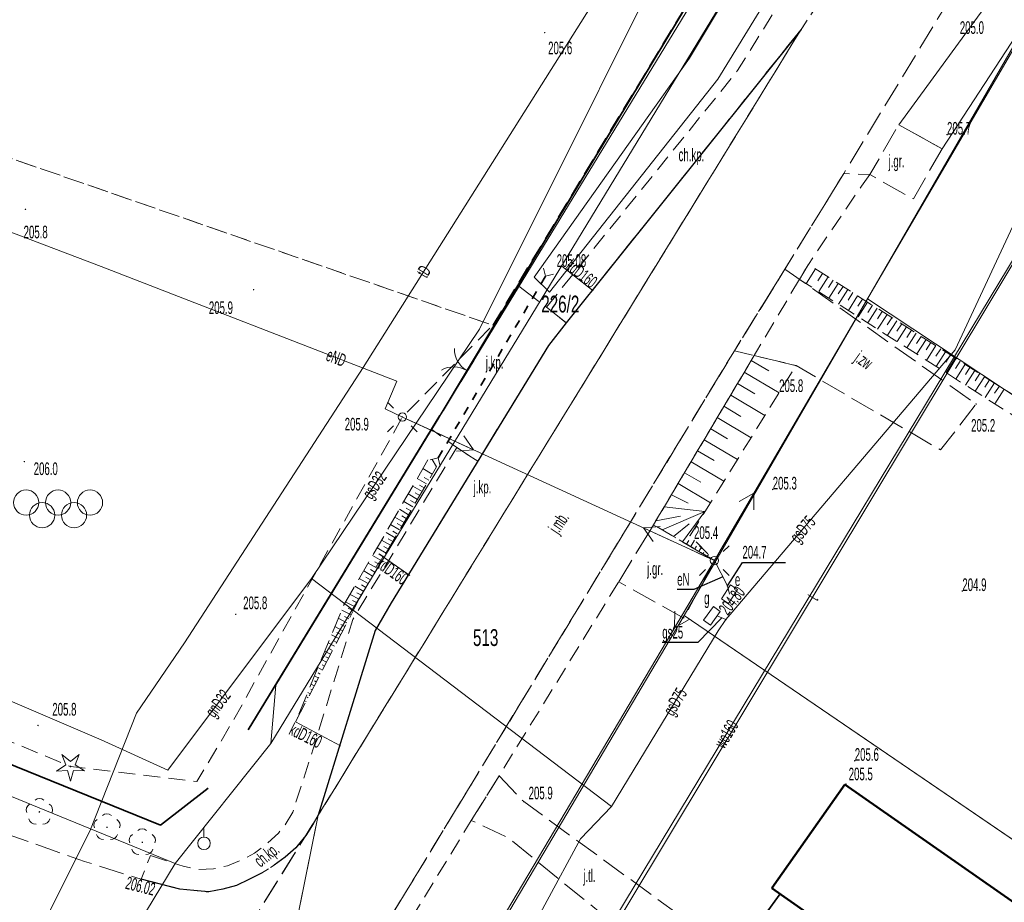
# Model space of a CAD drawing. Header units: metres. Extents: x 7575234 to 29552328, y 2827892 to 11288514.
# Tile 20 of 50: x 7578795 to 7578854, y 5633557 to 5633610. Entities that reach past the tile are written whole.
import ezdxf
from ezdxf.enums import TextEntityAlignment as Align

# ---------------------------------------------------------------- set-up
doc = ezdxf.new("R2010")
doc.units = ezdxf.units.M
for name, pattern in [('1.0_0.5', [1.5, 1, -0.5]), ('1.5_0.5', [2, 1.5, -0.5]), ('219-500', [0]), ('egkk-500', [0]), ('egug-500', [0]), ('ib05_500', [1, 0.5, -0.5]), ('ktok02-500', [0]), ('mz1.0_0.5', [1.5, 1, -0.5]), ('mz1.25_0.5', [1.75, 1.25, -0.5]), ('pe04-500', [0])]:
    doc.linetypes.add(name, pattern=pattern)
for name, color, linetype in [('000 Inne (niezydentyfikowane)', 7, 'Continuous'), ('131-Punkt osnowy pomiarowej', 7, 'Continuous'), ('211-numer działki ewidencyjnej', 7, 'Continuous'), ('217-kontur klasyfikacyjny', 7, 'Continuous'), ('218-kontur użytku gruntowego', 7, 'Continuous'), ('219-działka ewidencyjna', 7, 'Continuous'), ('312-budynek ewidencyjny', 7, 'Continuous'), ('brama (linia)', 7, 'Continuous'), ('brama (linia) - symbol', 7, 'Continuous'), ('chodnik', 7, 'Continuous'), ('chodnik (powierzchnia)', 7, 'Continuous'), ('chodnik (powierzchnia)-Atr17', 7, 'Continuous'), ('drzewo iglaste (punkt)', 7, 'Continuous'), ('drzewo liściaste (punkt)', 7, 'Continuous'), ('jezdnia', 7, 'Continuous'), ('jezdnia (powierzchnia)', 7, 'Continuous'), ('jezdnia (powierzchnia)-Atr17', 7, 'Continuous'), ('jezdnia-Atr17', 7, 'Continuous'), ('krawężnik (linia)', 7, 'Continuous'), ('latarnia na słupie lub maszcie (punkt)', 7, 'Continuous'), ('ogrodzenie trwałe (linia)', 7, 'Continuous'), ('pikieta naturalna', 7, 'Continuous'), ('pikieta naturalna-Atr2', 7, 'Continuous'), ('plac sportowy (powierzchnia)', 7, 'Continuous'), ('plac sportowy (powierzchnia) - symbol', 7, 'Continuous'), ('przepust (linia)', 7, 'Continuous'), ('przepust (linia) - symbol', 7, 'Continuous'), ('przewód elektroenergetyczny (linia)', 7, 'Continuous'), ('przewód elektroenergetyczny (linia)-Atr1', 7, 'Continuous'), ('przewód elektroenergetyczny niskiego napięcia (linia)', 7, 'Continuous'), ('przewód elektroenergetyczny niskiego napięcia (linia) - symbol', 7, 'Continuous'), ('przewód elektroenergetyczny podziemny', 7, 'Continuous'), ('przewód elektroenergetyczny podziemny-Atr1', 7, 'Continuous'), ('przewód gazowy', 7, 'Continuous'), ('przewód gazowy (linia)', 7, 'Continuous'), ('przewód gazowy (linia)-Atr1', 7, 'Continuous'), ('przewód gazowy-Atr1', 7, 'Continuous'), ('przewód kanalizacyjny (linia)', 7, 'Continuous'), ('przewód kanalizacyjny (linia)-Atr1', 7, 'Continuous'), ('przewód telekomunikacyjny (linia) - podziemny', 7, 'Continuous'), ('przewód telekomunikacyjny (linia) - podziemny-Atr1', 7, 'Continuous'), ('przewód wodociągowy (linia)', 7, 'Continuous'), ('przewód wodociągowy (linia)-Atr1', 7, 'Continuous'), ('punkt wysokościowy naturalny', 7, 'Continuous'), ('punkt wysokościowy naturalny-Atr2', 7, 'Continuous'), ('punkt wysokościowy sztuczny', 7, 'Continuous'), ('punkt wysokościowy sztuczny-Atr2', 7, 'Continuous'), ('rzędna', 7, 'Continuous'), ('rzędna-Atr2', 7, 'Continuous'), ('rów przydrożny (powierzchnia)', 7, 'Continuous'), ('skarpa nieumocniona', 7, 'Continuous'), ('skarpa nieumocniona (powierzchnia)', 7, 'Continuous'), ('szafa elektroenergetyczna lub kontener', 7, 'Continuous'), ('szafa elektroenergetyczna lub kontener-Atr17', 7, 'Continuous'), ('szafa gazowa lub kontener', 7, 'Continuous'), ('szafa gazowa lub kontener-Atr17', 7, 'Continuous'), ('słup (punkt)', 7, 'Continuous')]:
    doc.layers.add(name, color=color, linetype=linetype)
doc.styles.get("Standard").update_dxf_attribs({"font": 'ARIALN.TTF'})
doc.linetypes.add('902-500', pattern='A,3.75,0,[1,ksztalty.shx,S=0.5,R=0,X=0,Y=0],3.75', length=7.5)

# ---------------------------------------------------------------- blocks, each defined once
blk = doc.blocks.new('131')
at = {"color": 0, "linetype": 'Continuous', "lineweight": 13}
blk.add_line((0, 0.375), (0, 0.875), dxfattribs=at)
blk.add_circle((0, 0), 0.375, dxfattribs=at)
blk = doc.blocks.new('OP021')
at = {"linetype": 'Continuous', "lineweight": 13}
h = blk.add_hatch(color=0, dxfattribs=at)
edge = h.paths.add_edge_path()
edge.add_arc((0, 0), 0.05, 0, 360)
at = {"color": 0, "linetype": 'Continuous', "lineweight": 13}
for centre, start, end in [((0, 0.4), 49.272, 130.728), ((-0.38, 0.124), 121.308, 202.548), ((0.38, 0.124), 337.452, 58.692), ((-0.235, -0.324), 193.221, 274.871), ((0.235, -0.324), 265.129, 346.779)]:
    blk.add_arc(centre, 0.4, start, end, dxfattribs=at)
blk = doc.blocks.new('OP011')
at = {"linetype": 'Continuous', "lineweight": 13}
h = blk.add_hatch(color=0, dxfattribs=at)
edge = h.paths.add_edge_path()
edge.add_arc((0, 0), 0.05, 0, 360)
at = {"color": 0, "linetype": 'Continuous', "lineweight": 13}
for p, q in [((-0.283, 0.093), (-0.512, 0.706)), ((-0.512, 0.706), (0, 0.299)), ((0, 0.299), (0.512, 0.706)), ((0.512, 0.706), (0.283, 0.093)), ((-0.828, -0.268), (-0.283, 0.093)), ((0.283, 0.093), (0.828, -0.268)), ((-0.175, -0.24), (-0.828, -0.268)), ((0, -0.87), (-0.175, -0.24)), ((0.175, -0.24), (0, -0.87)), ((0.828, -0.268), (0.175, -0.24))]:
    blk.add_line(p, q, dxfattribs=at)
blk = doc.blocks.new('SM011')
at = {"color": 0, "linetype": 'Continuous', "lineweight": 13}
for p, q in [((-0.53, 0.531), (-0.883, 0.884)), ((0.531, 0.531), (0.884, 0.884)), ((-0.53, -0.53), (-0.883, -0.883)), ((0.531, -0.53), (0.884, -0.883))]:
    blk.add_line(p, q, dxfattribs=at)
blk = doc.blocks.new('SM04')
at = {"color": 0, "linetype": 'Continuous', "lineweight": 13}
blk.add_circle((0, 0), 0.25, dxfattribs=at)
blk = doc.blocks.new('PW01')
at = {"linetype": 'Continuous', "lineweight": 13}
h = blk.add_hatch(color=0, dxfattribs=at)
edge = h.paths.add_edge_path()
edge.add_arc((0, 0), 0.045, 0, 360)
blk = doc.blocks.new('PW02')
at = {"linetype": 'Continuous', "lineweight": 13}
h = blk.add_hatch(color=0, dxfattribs=at)
edge = h.paths.add_edge_path()
edge.add_arc((0, 0), 0.045, 0, 360)
blk = doc.blocks.new('US20')
at = {"color": 0, "linetype": 'Continuous', "lineweight": 13}
for p, q in [((-0.5, -0.25), (-0.5, 0.25)), ((-0.5, 0.25), (0.5, 0.25)), ((0.5, -0.25), (0.5, 0.25)), ((-0.5, -0.25), (0.5, -0.25))]:
    blk.add_line(p, q, dxfattribs=at)
blk = doc.blocks.new('US18')
at = {"color": 0, "linetype": 'Continuous', "lineweight": 13}
for p, q in [((-0.5, -0.25), (-0.5, 0.25)), ((-0.5, 0.25), (0.5, 0.25)), ((0.5, -0.25), (0.5, 0.25)), ((-0.5, -0.25), (0.5, -0.25))]:
    blk.add_line(p, q, dxfattribs=at)
blk = doc.blocks.new('PE04')
at = {"color": 0, "linetype": 'Continuous', "lineweight": 13}
for p, q in [((0.65, 0), (0, 0)), ((0.65, 0), (1.65, 0)), ((1.65, 0), (2.65, 0)), ((2.65, 0), (3.65, 0)), ((3.65, 0), (4.65, 0)), ((4.65, 0), (3.784, 0.5)), ((4.65, 0), (3.784, -0.5)), ((4.65, 0), (5, 0))]:
    blk.add_line(p, q, dxfattribs=at)
blk = doc.blocks.new('OK02')
at = {"color": 0, "linetype": 'Continuous', "lineweight": 0}
for centre, start, end in [((-1.5, 0), 0, 60), ((1.5, 0), 120, 180)]:
    blk.add_arc(centre, 1.5, start, end, dxfattribs=at)
blk = doc.blocks.new('IB05')
at = {"color": 0, "linetype": 'Continuous', "lineweight": 13}
for q in [(0.354, 0.354), (0.354, -0.354)]:
    blk.add_line((0, 0), q, dxfattribs=at)
blk = doc.blocks.new('BS05')
at = {"color": 0, "linetype": 'Continuous', "lineweight": 13}
for centre in [(-1.9, 0.75), (0, 0.75), (1.9, 0.75), (-0.95, 0), (0.95, 0)]:
    blk.add_circle(centre, 0.75, dxfattribs=at)

msp = doc.modelspace()

# ---------------------------------------------------------------- linework, layer by layer
at = {"layer": '000 Inne (niezydentyfikowane)', "color": 7, "linetype": 'mz1.25_0.5', "lineweight": 18, "flags": 128}
for points in [[(7578819.7, 5633582.5), (7578819.14, 5633582.83)], [(7578819.36, 5633581.92), (7578818.8, 5633582.24)], [(7578819.49, 5633582.14), (7578819.21, 5633582.31)], [(7578819.09, 5633581.46), (7578818.54, 5633581.78)], [(7578819.22, 5633581.69), (7578818.94, 5633581.85)], [(7578818.82, 5633581), (7578818.27, 5633581.33)], [(7578818.96, 5633581.23), (7578818.68, 5633581.39)], [(7578818.29, 5633580.09), (7578817.74, 5633580.41)], [(7578818.55, 5633580.55), (7578818.01, 5633580.87)], [(7578818.42, 5633580.32), (7578818.15, 5633580.48)], [(7578818.69, 5633580.77), (7578818.41, 5633580.94)], [(7578818.02, 5633579.63), (7578817.48, 5633579.95)], [(7578818.15, 5633579.86), (7578817.88, 5633580.02)], [(7578817.75, 5633579.18), (7578817.21, 5633579.5)], [(7578817.89, 5633579.41), (7578817.62, 5633579.57)], [(7578817.49, 5633578.72), (7578816.95, 5633579.04)], [(7578817.35, 5633578.49), (7578817.08, 5633578.65)], [(7578817.62, 5633578.95), (7578817.35, 5633579.11)], [(7578816.95, 5633577.81), (7578816.42, 5633578.12)], [(7578817.22, 5633578.27), (7578816.68, 5633578.58)], [(7578817.09, 5633578.04), (7578816.82, 5633578.2)], [(7578816.69, 5633577.35), (7578816.15, 5633577.67)], [(7578816.82, 5633577.58), (7578816.55, 5633577.74)], [(7578816.42, 5633576.9), (7578815.89, 5633577.21)], [(7578816.55, 5633577.13), (7578816.29, 5633577.28)], [(7578815.88, 5633575.99), (7578815.36, 5633576.29)], [(7578816.15, 5633576.44), (7578815.62, 5633576.75)], [(7578816.02, 5633576.21), (7578815.75, 5633576.37)], [(7578816.28, 5633576.67), (7578816.02, 5633576.83)], [(7578815.62, 5633575.53), (7578815.09, 5633575.84)], [(7578815.75, 5633575.76), (7578815.49, 5633575.91)], [(7578815.35, 5633575.07), (7578814.81, 5633575.35)], [(7578815.48, 5633575.3), (7578815.22, 5633575.45)], [(7578815.11, 5633574.6), (7578814.55, 5633574.89)], [(7578814.99, 5633574.37), (7578814.7, 5633574.52)], [(7578815.23, 5633574.84), (7578814.95, 5633574.98)], [(7578814.62, 5633573.66), (7578814.11, 5633573.93)], [(7578814.87, 5633574.13), (7578814.31, 5633574.42)], [(7578814.74, 5633573.9), (7578814.48, 5633574.04)], [(7578814.38, 5633573.19), (7578813.91, 5633573.44)], [(7578814.5, 5633573.43), (7578814.26, 5633573.56)], [(7578814.14, 5633572.73), (7578813.71, 5633572.95)], [(7578814.26, 5633572.96), (7578814.03, 5633573.08)], [(7578813.89, 5633572.26), (7578813.5, 5633572.46)], [(7578814.02, 5633572.49), (7578813.81, 5633572.6)], [(7578813.65, 5633571.79), (7578813.3, 5633571.97)], [(7578813.53, 5633571.55), (7578813.37, 5633571.64)], [(7578813.77, 5633572.02), (7578813.59, 5633572.12)], [(7578813.41, 5633571.32), (7578813.1, 5633571.48)], [(7578813.29, 5633571.08), (7578813.14, 5633571.16)], [(7578812.92, 5633570.38), (7578812.7, 5633570.5)], [(7578813.17, 5633570.85), (7578812.9, 5633570.99)], [(7578813.04, 5633570.61), (7578812.92, 5633570.68)], [(7578812.68, 5633569.91), (7578812.49, 5633570.01)], [(7578812.8, 5633570.14), (7578812.7, 5633570.2)], [(7578812.32, 5633569.2), (7578812.25, 5633569.24)], [(7578812.44, 5633569.44), (7578812.29, 5633569.51)], [(7578812.56, 5633569.67), (7578812.48, 5633569.72)], [(7578812.07, 5633568.73), (7578812.03, 5633568.76)], [(7578812.2, 5633568.97), (7578812.09, 5633569.02)], [(7578811.83, 5633568.27), (7578811.81, 5633568.28)], [(7578811.95, 5633568.5), (7578811.89, 5633568.53)], [(7578811.71, 5633568.03), (7578811.69, 5633568.04)]]:
    msp.add_lwpolyline(points, dxfattribs=at)
at = {"layer": '217-kontur klasyfikacyjny', "color": 92, "linetype": 'egkk-500', "lineweight": 18, "flags": 128}
for points in [[(7578857.46, 5633613.52), (7578845.59, 5633592.93)], [(7578845.59, 5633592.93), (7578834.68, 5633574.09)], [(7578834.68, 5633574.09), (7578813.42, 5633538.17)], [(7578834.68, 5633574.09), (7578885.38, 5633539.51)]]:
    msp.add_lwpolyline(points, dxfattribs=at)
at = {"layer": '218-kontur użytku gruntowego', "color": 3, "linetype": 'egug-500', "lineweight": 18, "flags": 128}
for points in [[(7578810.39, 5633569.94), (7578840.74, 5633619.75)], [(7578857.46, 5633613.52), (7578845.59, 5633592.93)], [(7578845.59, 5633592.93), (7578834.68, 5633574.09)], [(7578731, 5633589.38), (7578804.4, 5633559.35)], [(7578834.68, 5633574.09), (7578813.42, 5633538.17)], [(7578885.38, 5633539.51), (7578834.68, 5633574.09)], [(7578810.1, 5633566.48), (7578810.39, 5633569.94)], [(7578804.4, 5633559.35), (7578810.1, 5633566.48)], [(7578804.4, 5633559.35), (7578798.83, 5633550.13)]]:
    msp.add_lwpolyline(points, dxfattribs=at)
at = {"layer": '219-działka ewidencyjna', "color": 3, "linetype": '219-500', "lineweight": 18, "flags": 128}
for points in [[(7578810.39, 5633569.94), (7578840.74, 5633619.75)], [(7578810.1, 5633566.48), (7578842.25, 5633619.32)], [(7578857.46, 5633613.52), (7578845.59, 5633592.93)], [(7578834.68, 5633574.09), (7578845.59, 5633592.93)], [(7578845.59, 5633592.93), (7578887.62, 5633565.12)], [(7578731, 5633589.38), (7578804.4, 5633559.35)], [(7578813.42, 5633538.17), (7578834.68, 5633574.09)], [(7578834.68, 5633574.09), (7578906.55, 5633525.07)], [(7578810.1, 5633566.48), (7578810.39, 5633569.94)], [(7578810.1, 5633566.48), (7578804.4, 5633559.35)], [(7578798.83, 5633550.13), (7578804.4, 5633559.35)]]:
    msp.add_lwpolyline(points, dxfattribs=at)
at = {"layer": '312-budynek ewidencyjny', "color": 7, "linetype": 'Continuous', "lineweight": 50, "flags": 128}
for points in [[(7578839.9, 5633557.88), (7578844.23, 5633564.04)], [(7578844.23, 5633564.04), (7578863.22, 5633550.79)], [(7578858.91, 5633544.52), (7578839.9, 5633557.88)]]:
    msp.add_lwpolyline(points, dxfattribs=at)
at = {"layer": 'brama (linia)', "color": 7, "linetype": 'ktok02-500', "lineweight": 18, "flags": 128}
msp.add_lwpolyline([(7578820.14, 5633586), (7578823.35, 5633591.33)], dxfattribs=at)
at = {"layer": 'chodnik', "color": 7, "linetype": '1.0_0.5', "lineweight": 18, "flags": 128}
msp.add_lwpolyline([(7578845.73, 5633600.32), (7578845.23, 5633599.64), (7578842.07, 5633594.98), (7578832.86, 5633579.49), (7578830.79, 5633576.1), (7578823.67, 5633564.55), (7578822.02, 5633561.9), (7578815.79, 5633551.71), (7578814.8, 5633552.17), (7578822.68, 5633565.14), (7578837.67, 5633589.84), (7578840.68, 5633594.7), (7578844.17, 5633600.38)], close=True, dxfattribs=at)
at = {"layer": 'chodnik (powierzchnia)', "color": 7, "linetype": 'mz1.0_0.5', "lineweight": 18, "flags": 128}
for points in [[(7578826.49, 5633592.43), (7578837.86, 5633606.51), (7578840.21, 5633610.29), (7578861.37, 5633645.16), (7578867.65, 5633650.53), (7578851.65, 5633623.82), (7578841.64, 5633608.96), (7578827.67, 5633591.5)], [(7578802.93, 5633559.81), (7578804.88, 5633559.18), (7578805.82, 5633558.99), (7578806.68, 5633559.02), (7578807.52, 5633559.21), (7578808.27, 5633559.51), (7578809.12, 5633559.96), (7578809.91, 5633560.55), (7578810.55, 5633561.15), (7578810.94, 5633561.62), (7578811.4, 5633562.4), (7578812.46, 5633565.66), (7578814.98, 5633573.86), (7578821.15, 5633584.08), (7578822.41, 5633583.27), (7578817.26, 5633574.85), (7578816.31, 5633573.21), (7578812.92, 5633562.21), (7578812.62, 5633561.7), (7578812.17, 5633561), (7578811.58, 5633560.28), (7578810.95, 5633559.71), (7578810.29, 5633559.24), (7578809.55, 5633558.77), (7578808.79, 5633558.39), (7578808.05, 5633558.04), (7578807.24, 5633557.81), (7578806.4, 5633557.65), (7578804.68, 5633557.82), (7578802.38, 5633558.4)]]:
    msp.add_lwpolyline(points, close=True, dxfattribs=at)
at = {"layer": 'jezdnia', "color": 7, "linetype": '1.5_0.5', "lineweight": 18, "flags": 128}
for points in [[(7578937.6, 5633755.12), (7578944.32, 5633762.19), (7578948.85, 5633766.72), (7578952.72, 5633770.52), (7578958.59, 5633776.18), (7578973.17, 5633789.68), (7578983.51, 5633799.15), (7578988.31, 5633803.52), (7579013.9, 5633826.87), (7579020.08, 5633832.48), (7579032.64, 5633843.84), (7579039.63, 5633850.21), (7579097.53, 5633902.86), (7579104.22, 5633908.93), (7579146.4, 5633947.45), (7579150.94, 5633951.56), (7579205.87, 5634001.6), (7579206.84, 5634002.28), (7579207.59, 5634003.21), (7579208.06, 5634004.31), (7579208.2, 5634005.49), (7579208.01, 5634006.66), (7579207.51, 5634007.74), (7579206.73, 5634008.64), (7579205.73, 5634009.29), (7579208.34, 5634012.91), (7579210.73, 5634012.35), (7579213.08, 5634011.64), (7579214.29, 5634011.26), (7579215.38, 5634011.21), (7579216.53, 5634011.44), (7579217.59, 5634011.95), (7579218.49, 5634012.72), (7579249.54, 5634041.27), (7579253.73, 5634035.97), (7579244.96, 5634028.73), (7579208.92, 5633995.3), (7579154.53, 5633945.63), (7579133.05, 5633926.26), (7579129.27, 5633922.88), (7579118.54, 5633912.9), (7579087.03, 5633884.16), (7579044.9, 5633845.9), (7579031.36, 5633833.96), (7578997.39, 5633802.15), (7578973.06, 5633780.6), (7578967.77, 5633775.8), (7578960.38, 5633768.75), (7578945.08, 5633753.32), (7578942.04, 5633750), (7578934.75, 5633742), (7578924.74, 5633729.41), (7578916.94, 5633718.79), (7578912.16, 5633711.89), (7578886.17, 5633669.67), (7578870.23, 5633643.4), (7578856.76, 5633621.11), (7578844.17, 5633600.38), (7578840.68, 5633594.7), (7578837.67, 5633589.84), (7578822.68, 5633565.14), (7578808.93, 5633542.5), (7578812.92, 5633562.21), (7578841.64, 5633608.96), (7578851.65, 5633623.82), (7578867.65, 5633650.53), (7578884.65, 5633678.34), (7578895.32, 5633696.51), (7578906.22, 5633714.77), (7578911.13, 5633721.95), (7578914.48, 5633726.74), (7578921.35, 5633736.11), (7578929.54, 5633746.22)], [(7578840.68, 5633594.7), (7578852.05, 5633586.67), (7578849.93, 5633583.94), (7578841.34, 5633588.96), (7578837.67, 5633589.84)]]:
    msp.add_lwpolyline(points, close=True, dxfattribs=at)
at = {"layer": 'jezdnia (powierzchnia)', "color": 7, "linetype": '1.5_0.5', "lineweight": 18, "flags": 128}
for points in [[(7578812.92, 5633562.21), (7578816.31, 5633573.21), (7578817.26, 5633574.85), (7578826.62, 5633590.16), (7578827.67, 5633591.5), (7578841.64, 5633608.96)], [(7578850.02, 5633601.86), (7578848.32, 5633598.87), (7578845.73, 5633600.32), (7578847.45, 5633603.29)], [(7578824.85, 5633593.69), (7578826.49, 5633592.43), (7578827.67, 5633591.5), (7578826.62, 5633590.16), (7578822.41, 5633583.27), (7578821.15, 5633584.08), (7578819.68, 5633585.15)], [(7578830.79, 5633576.1), (7578832.86, 5633579.49), (7578836.48, 5633577.36), (7578834.66, 5633573.94)], [(7578806.4, 5633557.65), (7578807.24, 5633557.81), (7578808.05, 5633558.04), (7578808.79, 5633558.39), (7578809.55, 5633558.77), (7578810.29, 5633559.24), (7578810.95, 5633559.71), (7578811.58, 5633560.28), (7578812.17, 5633561), (7578803.26, 5633546.64), (7578803.55, 5633548.14), (7578803.41, 5633549.66), (7578802.59, 5633551.49), (7578801.6, 5633552.63), (7578800.7, 5633553.09), (7578799.31, 5633553.66), (7578796.88, 5633554.85), (7578764.71, 5633568.66), (7578773.09, 5633570.1), (7578792.84, 5633561.65), (7578799.02, 5633559.46), (7578802.38, 5633558.4), (7578804.68, 5633557.82)], [(7578823.67, 5633564.55), (7578825.14, 5633563.02), (7578837.72, 5633553.85), (7578835.91, 5633551.37), (7578824.21, 5633560.87), (7578822.02, 5633561.9)], [(7578752.24, 5632301.48), (7578750.46, 5632317.6), (7578749.91, 5632323.01), (7578749.28, 5632329.47), (7578745.85, 5632362.01), (7578745.24, 5632368.47), (7578744.88, 5632372.15), (7578744.45, 5632375.82), (7578743.81, 5632382.11), (7578742.1, 5632398.96), (7578741.2, 5632407.82), (7578740.52, 5632414.09), (7578739.31, 5632425.71), (7578738.44, 5632434.25), (7578737.73, 5632441.87), (7578736.54, 5632452.65), (7578735.83, 5632459.48), (7578735.03, 5632466.95), (7578734.32, 5632473.29), (7578733.25, 5632483.97), (7578732.29, 5632492.38), (7578731.65, 5632498.93), (7578730.34, 5632510.98), (7578729.62, 5632517.39), (7578728.37, 5632528.07), (7578728.05, 5632530.63), (7578727, 5632539.14), (7578725.57, 5632549.42), (7578724.41, 5632556.34), (7578723.41, 5632563.09), (7578722.39, 5632569.44), (7578721.36, 5632575.88), (7578719.93, 5632583.71), (7578718.29, 5632591.68), (7578717.68, 5632594.55), (7578715.45, 5632604.47), (7578713.57, 5632612.31), (7578706.95, 5632640.11), (7578705.45, 5632646.16), (7578701.8, 5632661.51), (7578697.09, 5632681.97), (7578695.87, 5632688.18), (7578694.86, 5632694.44), (7578694.32, 5632698.48), (7578693.62, 5632704.87), (7578693.23, 5632710.81), (7578693.13, 5632714.18), (7578692.96, 5632718.77), (7578692.89, 5632725.44), (7578692.88, 5632727.41), (7578692.98, 5632730.31), (7578693.45, 5632739.06), (7578693.94, 5632745.2), (7578695.1, 5632760.28), (7578695.52, 5632766.31), (7578700.14, 5632822.45), (7578700.6, 5632828.6), (7578701.12, 5632834.33), (7578701.65, 5632839.41), (7578702.72, 5632852.41), (7578703.16, 5632858.73), (7578704.55, 5632876.34), (7578705.2, 5632886.44), (7578706.27, 5632904.89), (7578707.06, 5632919.76), (7578707.25, 5632925.91), (7578707.22, 5632929.75), (7578707.21, 5632939.11), (7578707.09, 5632944.62), (7578706.55, 5632952.27), (7578705.38, 5632966.81), (7578704.77, 5632972.35), (7578704.01, 5632979.02), (7578702.43, 5632991.16), (7578700.58, 5633002.31), (7578699.14, 5633011.57), (7578693.4, 5633047.95), (7578692.63, 5633052.91), (7578686.62, 5633090.49), (7578685.82, 5633095.41), (7578682.09, 5633119.17), (7578681.3, 5633124.25), (7578680.21, 5633132.31), (7578679.51, 5633139.28), (7578678.51, 5633149.98), (7578678.21, 5633155.04), (7578678.03, 5633161.57), (7578678.1, 5633168.21), (7578678.22, 5633173.95), (7578678.4, 5633179.53), (7578678.75, 5633184.16), (7578679.18, 5633189.35), (7578679.71, 5633195.39), (7578680.95, 5633204.67), (7578681.92, 5633211.14), (7578683.25, 5633220.05), (7578686.29, 5633240.93), (7578687.11, 5633245.8), (7578689.3, 5633261.14), (7578690.73, 5633270.08), (7578691.89, 5633276.97), (7578692.03, 5633277.88), (7578692.9, 5633283.77), (7578694.27, 5633292.63), (7578697.16, 5633310.99), (7578697.37, 5633312.14), (7578699.11, 5633322.78), (7578703.45, 5633349.51), (7578706.08, 5633363.28), (7578708.74, 5633374.03), (7578711.31, 5633382.72), (7578713.61, 5633389.27), (7578717.34, 5633398.49), (7578720.57, 5633405.9), (7578722.73, 5633410.49), (7578726.35, 5633417.57), (7578731.14, 5633426.42), (7578741.46, 5633443.69), (7578745.56, 5633450.57), (7578754.78, 5633466.03), (7578759.9, 5633474.37), (7578762.81, 5633479.23), (7578772.69, 5633495.71), (7578775.68, 5633500.65), (7578776.5, 5633502.04), (7578789.11, 5633522.87), (7578800.19, 5633541.1), (7578802.58, 5633545.06), (7578803.26, 5633546.64), (7578812.92, 5633562.21), (7578808.93, 5633542.5), (7578808.3, 5633541.57), (7578765.68, 5633471.13), (7578747.17, 5633440.2), (7578735.51, 5633420.52), (7578732.9, 5633415.62), (7578728.1, 5633405.91), (7578721.99, 5633392.04), (7578718.19, 5633381.78), (7578714.65, 5633369.98), (7578712.35, 5633360.12), (7578710.17, 5633348.82), (7578707.34, 5633332.05), (7578707.43, 5633330.46), (7578706.7, 5633325.67), (7578706.25, 5633324.42), (7578703.59, 5633307.91), (7578700.18, 5633286.8), (7578700.55, 5633285.95), (7578699.94, 5633280.89), (7578699.14, 5633279.3), (7578698.74, 5633277.35), (7578697.79, 5633271.01), (7578692.37, 5633235.33), (7578688.31, 5633207.76), (7578686.36, 5633192.28), (7578685.21, 5633177.9), (7578684.91, 5633167.61), (7578685.1, 5633155.79), (7578685.63, 5633147.04), (7578686.96, 5633132.91), (7578688.64, 5633121.12), (7578690.57, 5633108.64), (7578694.16, 5633086.4), (7578696.12, 5633074.11), (7578699.48, 5633053.23), (7578704.32, 5633023.12), (7578707.68, 5633002.21), (7578709.48, 5632990.07), (7578711.81, 5632971.24), (7578713.22, 5632955.84), (7578714.05, 5632942.64), (7578714.25, 5632933.51), (7578714.08, 5632921.62), (7578713.33, 5632905.66), (7578712.32, 5632886.09), (7578708.13, 5632830.6), (7578707.6, 5632824.53), (7578705.47, 5632802), (7578703.89, 5632783.19), (7578702.38, 5632764.08), (7578700.36, 5632734.83), (7578700.03, 5632724.44), (7578700.25, 5632713.48), (7578701.09, 5632701.76), (7578702.4, 5632692.3), (7578703.55, 5632686.17), (7578705.01, 5632679.06), (7578706.56, 5632672.09), (7578710.21, 5632656.51), (7578713.72, 5632641.42), (7578714.68, 5632641.15), (7578716.91, 5632639.22), (7578720.21, 5632637.73), (7578725.32, 5632636.04), (7578730.12, 5632634.79), (7578729.54, 5632631.65), (7578726.2, 5632632.21), (7578722.35, 5632632.32), (7578720.28, 5632632.01), (7578718.87, 5632631.26), (7578717.49, 5632630.26), (7578716.57, 5632629.33), (7578724.8, 5632594.83), (7578726.79, 5632584.62), (7578728.82, 5632573.09), (7578730.61, 5632562.14), (7578732.35, 5632550.79), (7578733.75, 5632540.68), (7578736.03, 5632522.59), (7578737.69, 5632507.65), (7578741.15, 5632474.58), (7578744.46, 5632443.37), (7578749.45, 5632394.87), (7578753.3, 5632357.7), (7578756.06, 5632330.42), (7578759.02, 5632302.12), (7578755.77, 5632301.83)]]:
    msp.add_lwpolyline(points, close=True, dxfattribs=at)
at = {"layer": 'krawężnik (linia)', "color": 7, "linetype": 'Continuous', "lineweight": 25, "flags": 128}
for points in [[(7578841.64, 5633608.96), (7578827.67, 5633591.5), (7578826.62, 5633590.16), (7578817.26, 5633574.85), (7578816.31, 5633573.21), (7578812.92, 5633562.21), (7578812.62, 5633561.7), (7578812.17, 5633561), (7578811.58, 5633560.28), (7578810.95, 5633559.71), (7578810.29, 5633559.24)], [(7578809.55, 5633558.77), (7578808.79, 5633558.39), (7578808.05, 5633558.04), (7578807.24, 5633557.81), (7578806.4, 5633557.65), (7578805.52, 5633557.74), (7578804.68, 5633557.82), (7578802.38, 5633558.4)]]:
    msp.add_lwpolyline(points, dxfattribs=at)
at = {"layer": 'ogrodzenie trwałe (linia)', "color": 7, "linetype": '902-500', "lineweight": 35, "flags": 128}
for points in [[(7578823.35, 5633591.33), (7578845.29, 5633627.74)], [(7578820.14, 5633586), (7578808.74, 5633567.3)], [(7578774.02, 5633573.57), (7578803.53, 5633561.62)], [(7578803.53, 5633561.62), (7578806.36, 5633563.82)], [(7578837.72, 5633553.85), (7578840.4, 5633557.53)]]:
    msp.add_lwpolyline(points, dxfattribs=at)
at = {"layer": 'plac sportowy (powierzchnia)', "color": 7, "linetype": 'mz1.0_0.5', "lineweight": 18, "flags": 128}
for points in [[(7578751.27, 5633616.82), (7578761.67, 5633654.19), (7578845.29, 5633627.74), (7578823.3, 5633591.36), (7578793.6, 5633601.65), (7578786.31, 5633602.04), (7578763.33, 5633611.69)], [(7578779.89, 5633572.91), (7578781.74, 5633578.23), (7578783.51, 5633582.24), (7578786.31, 5633602.04), (7578793.6, 5633601.65), (7578823.3, 5633591.36), (7578817.92, 5633585.9), (7578807.85, 5633567.83), (7578805.7, 5633564.22), (7578798.18, 5633565.11), (7578789.14, 5633568.87), (7578786.7, 5633569.82), (7578784.46, 5633570.78)]]:
    msp.add_lwpolyline(points, close=True, dxfattribs=at)
at = {"layer": 'przepust (linia)', "color": 7, "linetype": 'ib05_500', "lineweight": 35, "flags": 128}
msp.add_lwpolyline([(7578820.05, 5633583.47), (7578826.43, 5633594.27)], dxfattribs=at)
at = {"layer": 'przewód elektroenergetyczny (linia)', "color": 1, "linetype": 'Continuous', "lineweight": 18, "flags": 128}
for points in [[(7578800, 5633594.85), (7578782.1, 5633601.65), (7578773.25, 5633598.48), (7578771.76, 5633599.88), (7578771.31, 5633598.42)], [(7578817.92, 5633585.9), (7578816.9, 5633586.38), (7578817.59, 5633588.03), (7578800, 5633594.85)]]:
    msp.add_lwpolyline(points, dxfattribs=at)
at = {"layer": 'przewód elektroenergetyczny niskiego napięcia (linia)', "color": 1, "linetype": 'pe04-500', "lineweight": 18, "flags": 128}
for points in [[(7578863.14, 5633622.97), (7578836.48, 5633577.36)], [(7578836.48, 5633577.36), (7578817.92, 5633585.9)], [(7578836.48, 5633577.36), (7578809.2, 5633531.33)]]:
    msp.add_lwpolyline(points, dxfattribs=at)
at = {"layer": 'przewód elektroenergetyczny podziemny', "color": 1, "linetype": 'Continuous', "lineweight": 18, "flags": 128}
msp.add_lwpolyline([(7578836.48, 5633577.36), (7578837.26, 5633575.85), (7578837.38, 5633575.36)], dxfattribs=at)
at = {"layer": 'przewód elektroenergetyczny podziemny-Atr1', "color": 1, "flags": 128}
msp.add_lwpolyline([(7578836.98, 5633576.39), (7578835.26, 5633575.64), (7578834.268, 5633575.64)], dxfattribs=at)
at = {"layer": 'przewód gazowy', "color": 52, "linetype": 'Continuous', "lineweight": 18, "flags": 128}
for points in [[(7578787.38, 5633494.88), (7578788.52, 5633497.71), (7578800, 5633512.55), (7578802.01, 5633515.16), (7578811.1, 5633529.61), (7578824.27, 5633552.95), (7578828.52, 5633560.81), (7578830.36, 5633562.73), (7578836.7, 5633573.19), (7578837.17, 5633573.85), (7578837.41, 5633574.16), (7578850.81, 5633589.9), (7578865.03, 5633620.46), (7578888.02, 5633656.81), (7578895.34, 5633669.34), (7578902.21, 5633681.93), (7578907.83, 5633691.43), (7578916.17, 5633703.58), (7578923.96, 5633714.6), (7578935.28, 5633729.23), (7578951.7, 5633746.77), (7578957.02, 5633750)], [(7578837.17, 5633573.85), (7578836.64, 5633574.08)]]:
    msp.add_lwpolyline(points, dxfattribs=at)
at = {"layer": 'przewód gazowy (linia)', "color": 40, "linetype": 'Continuous', "lineweight": 18, "flags": 128}
for points in [[(7578830.36, 5633562.73), (7578812.52, 5633576.3), (7578822.51, 5633591.13), (7578836.77, 5633619.7), (7578854.12, 5633647.85), (7578869.72, 5633673.63), (7578879.42, 5633685.68), (7578882.09, 5633691.45), (7578889.75, 5633701.46), (7578895.93, 5633710.74), (7578897.79, 5633713.72), (7578901.23, 5633719.24), (7578905.72, 5633727.19), (7578912.61, 5633739.41), (7578923, 5633750)], [(7578800, 5633566.69), (7578787.5, 5633572.05), (7578775.89, 5633576.48)], [(7578800, 5633566.69), (7578803.96, 5633564.89), (7578812.52, 5633576.3)]]:
    msp.add_lwpolyline(points, dxfattribs=at)
at = {"layer": 'przewód gazowy-Atr1', "color": 52, "flags": 128}
msp.add_lwpolyline([(7578836.92, 5633573.96), (7578835.49, 5633572.49), (7578833.381, 5633572.49)], dxfattribs=at)
at = {"layer": 'przewód kanalizacyjny (linia)', "color": 34, "linetype": 'Continuous', "lineweight": 18, "flags": 128}
for points in [[(7578827.41, 5633594.88), (7578829.27, 5633593.41)], [(7578816.53, 5633577.77), (7578818.37, 5633576.47)], [(7578811.57, 5633567.76), (7578814.24, 5633566.34)]]:
    msp.add_lwpolyline(points, dxfattribs=at)
at = {"layer": 'przewód telekomunikacyjny (linia) - podziemny', "color": 30, "linetype": 'Continuous', "lineweight": 18, "flags": 128}
for points in [[(7578802.1, 5633568.29), (7578804.96, 5633572.46), (7578815.58, 5633588.84), (7578832.02, 5633614.92), (7578840.77, 5633629.62), (7578856.73, 5633655.26), (7578861.41, 5633663.32), (7578868.86, 5633674.75), (7578875.62, 5633683.45), (7578879.6, 5633691.26), (7578887.15, 5633703.53), (7578890.4, 5633710.4), (7578894.13, 5633719.26), (7578897.43, 5633722.8), (7578900.36, 5633723.71), (7578902.51, 5633726.13), (7578906.81, 5633734.41), (7578915.71, 5633747.84), (7578918.09, 5633750)], [(7578818.21, 5633513.06), (7578806.48, 5633519.84), (7578817.11, 5633536.78), (7578828.91, 5633552.88), (7578862.59, 5633608.93), (7578867.25, 5633616.57), (7578870.27, 5633623.87), (7578874.28, 5633629.86), (7578880.97, 5633641.01), (7578887.24, 5633654.57), (7578898.68, 5633672.08), (7578910.07, 5633692.08), (7578921.75, 5633706.82), (7578935.39, 5633724.06), (7578946.41, 5633736.05), (7578958.82, 5633746.6), (7578964.06, 5633750)], [(7578802.1, 5633568.29), (7578799.32, 5633561.26), (7578793.96, 5633550.58), (7578782.26, 5633533.13), (7578762.98, 5633502.6), (7578756.46, 5633492.05), (7578740, 5633466.81), (7578729.3, 5633448.53), (7578719.27, 5633430.87), (7578695.75, 5633386.96), (7578686.15, 5633365.15), (7578683.32, 5633355.93), (7578679.84, 5633323.79), (7578676.78, 5633301.37)]]:
    msp.add_lwpolyline(points, dxfattribs=at)
at = {"layer": 'przewód wodociągowy (linia)', "color": 5, "linetype": 'Continuous', "lineweight": 18, "flags": 128}
msp.add_lwpolyline([(7578819.25, 5633537), (7578819.33, 5633537.59), (7578827.92, 5633551.7), (7578863.15, 5633610), (7578869.97, 5633619.27), (7578870.54, 5633618.94)], dxfattribs=at)
at = {"layer": 'rzędna-Atr2', "color": 1, "flags": 128}
msp.add_lwpolyline([(7578837.26, 5633575.85), (7578838.15, 5633577.25), (7578840.719, 5633577.25)], dxfattribs=at)
at = {"layer": 'rów przydrożny (powierzchnia)', "color": 7, "linetype": 'Continuous', "lineweight": 18, "flags": 128}
for points in [[(7578866.76, 5633626.56), (7578858.87, 5633615.41), (7578850.02, 5633601.86), (7578847.45, 5633603.29), (7578869.61, 5633633.65), (7578878.13, 5633647.2), (7578881.54, 5633652.97), (7578883.98, 5633658.58), (7578884.38, 5633660.32), (7578885.62, 5633660.23), (7578884.6, 5633658.48), (7578882.99, 5633653.62), (7578882.13, 5633651.76), (7578870.85, 5633633.36)], [(7578860.27, 5633644.46), (7578836.68, 5633605.99), (7578826.67, 5633593.32), (7578825.76, 5633594.22), (7578835, 5633607.25), (7578858.06, 5633645.66)]]:
    msp.add_lwpolyline(points, close=True, dxfattribs=at)
at = {"layer": 'skarpa nieumocniona', "color": 7, "linetype": '1.0_0.5', "lineweight": 18, "flags": 128}
for points in [[(7578841.54, 5633594.09), (7578842.07, 5633594.98), (7578867.48, 5633578.78), (7578866.98, 5633577.88)], [(7578838.85, 5633589.56), (7578841.34, 5633588.96), (7578835.03, 5633578.85), (7578836.48, 5633577.36), (7578832.86, 5633579.49)]]:
    msp.add_lwpolyline(points, close=True, dxfattribs=at)
for points in [[(7578842.49, 5633594.71), (7578841.94, 5633593.84)], [(7578836.05, 5633577.61), (7578836.12, 5633577.73)]]:
    msp.add_lwpolyline(points, dxfattribs=at)
at = {"layer": 'skarpa nieumocniona', "color": 7, "linetype": 'Continuous', "lineweight": 18, "flags": 128}
for points in [[(7578842.92, 5633594.44), (7578842.64, 5633594)], [(7578843.25, 5633594.23), (7578842.69, 5633593.36)], [(7578843.55, 5633594.04), (7578843.27, 5633593.6)], [(7578843.84, 5633593.85), (7578843.28, 5633592.98)], [(7578844.13, 5633593.67), (7578843.85, 5633593.23)], [(7578844.42, 5633593.48), (7578843.86, 5633592.61)], [(7578844.71, 5633593.3), (7578844.43, 5633592.86)], [(7578845, 5633593.11), (7578844.45, 5633592.24)], [(7578845.29, 5633592.92), (7578845.02, 5633592.49)], [(7578845.58, 5633592.74), (7578845.03, 5633591.87)], [(7578845.88, 5633592.55), (7578845.6, 5633592.12)], [(7578846.17, 5633592.37), (7578845.61, 5633591.5)], [(7578846.46, 5633592.18), (7578846.18, 5633591.75)], [(7578846.75, 5633592), (7578846.19, 5633591.13)], [(7578847.04, 5633591.81), (7578846.76, 5633591.38)], [(7578847.33, 5633591.63), (7578846.77, 5633590.76)], [(7578847.62, 5633591.44), (7578847.34, 5633591.01)], [(7578847.91, 5633591.26), (7578847.35, 5633590.39)], [(7578848.2, 5633591.07), (7578847.92, 5633590.64)], [(7578848.49, 5633590.89), (7578847.93, 5633590.02)], [(7578848.78, 5633590.7), (7578848.5, 5633590.27)], [(7578849.07, 5633590.52), (7578848.52, 5633589.65)], [(7578849.36, 5633590.33), (7578849.08, 5633589.9)], [(7578849.65, 5633590.15), (7578849.1, 5633589.27)], [(7578849.94, 5633589.96), (7578849.66, 5633589.53)], [(7578850.23, 5633589.78), (7578849.68, 5633588.9)], [(7578838.67, 5633589.26), (7578839.71, 5633588.64)], [(7578850.52, 5633589.59), (7578850.25, 5633589.16)], [(7578850.81, 5633589.41), (7578850.26, 5633588.53)], [(7578851.1, 5633589.22), (7578850.83, 5633588.79)], [(7578838.26, 5633588.57), (7578840.33, 5633587.34)], [(7578851.39, 5633589.04), (7578850.84, 5633588.16)], [(7578851.68, 5633588.85), (7578851.41, 5633588.42)], [(7578851.97, 5633588.67), (7578851.42, 5633587.79)], [(7578852.26, 5633588.48), (7578851.99, 5633588.05)], [(7578852.55, 5633588.3), (7578852, 5633587.43)], [(7578852.85, 5633588.11), (7578852.57, 5633587.68)], [(7578837.86, 5633587.89), (7578838.88, 5633587.28)], [(7578853.14, 5633587.93), (7578852.58, 5633587.06)], [(7578853.43, 5633587.74), (7578853.15, 5633587.31)], [(7578853.72, 5633587.56), (7578853.16, 5633586.69)], [(7578837.45, 5633587.21), (7578839.49, 5633586)], [(7578837.05, 5633586.54), (7578838.06, 5633585.93)], [(7578836.65, 5633585.87), (7578838.66, 5633584.67)], [(7578836.26, 5633585.2), (7578837.26, 5633584.61)], [(7578835.87, 5633584.55), (7578837.85, 5633583.37)], [(7578835.48, 5633583.89), (7578836.46, 5633583.31)], [(7578835.09, 5633583.24), (7578837.04, 5633582.08)], [(7578834.71, 5633582.59), (7578835.68, 5633582.02)], [(7578834.32, 5633581.95), (7578836.25, 5633580.8)], [(7578833.93, 5633581.28), (7578834.92, 5633580.78)], [(7578833.49, 5633580.55), (7578835.92, 5633580.28)], [(7578833, 5633579.72), (7578834.46, 5633580)], [(7578833.38, 5633579.18), (7578835.92, 5633580.28)], [(7578834.58, 5633578.48), (7578835.92, 5633580.28)], [(7578834.04, 5633578.8), (7578834.98, 5633579.54)], [(7578834.82, 5633578.33), (7578834.96, 5633578.56)], [(7578835.07, 5633578.19), (7578835.3, 5633578.58)], [(7578835.31, 5633578.05), (7578835.41, 5633578.21)], [(7578835.56, 5633577.9), (7578835.71, 5633578.15)], [(7578835.8, 5633577.76), (7578835.86, 5633577.85)]]:
    msp.add_lwpolyline(points, dxfattribs=at)
at = {"layer": 'skarpa nieumocniona (powierzchnia)', "color": 7, "linetype": 'mz1.25_0.5', "lineweight": 18, "flags": 128}
msp.add_lwpolyline([(7578815.36, 5633575.09), (7578811.57, 5633567.76), (7578814.41, 5633574.66), (7578819.57, 5633583.57), (7578819.95, 5633582.93)], close=True, dxfattribs=at)
msp.add_lwpolyline([(7578815.36, 5633575.09), (7578811.57, 5633567.76), (7578814.41, 5633574.66), (7578819.57, 5633583.57), (7578819.95, 5633582.93)], close=True, dxfattribs=at)

# ---------------------------------------------------------------- block references
at = {"layer": '131-Punkt osnowy pomiarowej', "color": 7, "linetype": 'Continuous', "lineweight": 18}
msp.add_blockref('131', (7578806.12, 5633560.54), dxfattribs=at)
at = {"layer": 'brama (linia) - symbol', "color": 7, "linetype": 'Continuous', "lineweight": 18, "rotation": 58.94099999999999}
msp.add_blockref('OK02', (7578821.745, 5633588.665), dxfattribs=at)
at = {"layer": 'drzewo iglaste (punkt)', "color": 94, "linetype": 'Continuous', "lineweight": 13, "rotation": 0.06899999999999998}
msp.add_blockref('OP011', (7578798.18, 5633565.11), dxfattribs=at)
at = {"layer": 'drzewo liściaste (punkt)', "color": 94, "linetype": 'Continuous', "lineweight": 13, "rotation": 0.06899999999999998}
for p in [(7578796.33, 5633562.41), (7578800.35, 5633561.49), (7578802.45, 5633560.6)]:
    msp.add_blockref('OP021', p, dxfattribs=at)
at = {"layer": 'latarnia na słupie lub maszcie (punkt)', "color": 7, "linetype": 'Continuous', "lineweight": 18}
for p in [(7578817.92, 5633585.9), (7578836.48, 5633577.36)]:
    msp.add_blockref('SM011', p, dxfattribs=at)
at = {"layer": 'pikieta naturalna', "color": 7, "linetype": 'Continuous', "lineweight": 13}
for p in [(7578850.32, 5633602.7), (7578841.34, 5633588.96), (7578852.05, 5633586.67), (7578839.95, 5633581.59), (7578851.23, 5633575.55), (7578844.83, 5633565.45)]:
    msp.add_blockref('PW01', p, dxfattribs=at)
at = {"layer": 'plac sportowy (powierzchnia) - symbol', "color": 7, "linetype": 'Continuous', "lineweight": 18}
msp.add_blockref('BS05', (7578797.44, 5633580.06), dxfattribs=at)
at = {"layer": 'przepust (linia) - symbol', "color": 7, "linetype": 'Continuous', "lineweight": 35}
for p, rotation in [((7578826.43, 5633594.27), 59.42799999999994), ((7578820.05, 5633583.47), 239.4279999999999)]:
    msp.add_blockref('IB05', p, dxfattribs=dict(at, rotation=rotation))
at = {"layer": 'przewód elektroenergetyczny niskiego napięcia (linia) - symbol', "color": 1, "linetype": 'Continuous', "lineweight": 18}
for p, rotation in [((7578817.92, 5633585.9), 335.2909999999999), ((7578836.48, 5633577.36), 59.69299999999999), ((7578836.48, 5633577.36), 155.291), ((7578836.48, 5633577.36), 239.347)]:
    msp.add_blockref('PE04', p, dxfattribs=dict(at, rotation=rotation))
at = {"layer": 'punkt wysokościowy naturalny', "color": 7, "linetype": 'Continuous', "lineweight": 13}
for p in [(7578826.39, 5633608.77), (7578795.5, 5633598.25), (7578809.07, 5633593.48), (7578817.92, 5633585.9), (7578795.43, 5633583.25), (7578835.03, 5633578.85), (7578808.01, 5633574.16), (7578796.25, 5633567.55), (7578844.3, 5633564.07), (7578825.14, 5633563.02)]:
    msp.add_blockref('PW01', p, dxfattribs=at)
at = {"layer": 'punkt wysokościowy sztuczny', "color": 7, "linetype": 'Continuous', "lineweight": 13}
for p in [(7578826.43, 5633594.27), (7578802.38, 5633558.4)]:
    msp.add_blockref('PW02', p, dxfattribs=at)
at = {"layer": 'rzędna', "color": 1, "linetype": 'Continuous', "lineweight": 18}
msp.add_blockref('PW01', (7578837.26, 5633575.85), dxfattribs=at)
at = {"layer": 'rzędna', "color": 52, "linetype": 'Continuous', "lineweight": 18}
msp.add_blockref('PW01', (7578837.17, 5633573.85), dxfattribs=at)
at = {"layer": 'szafa elektroenergetyczna lub kontener', "color": 1, "linetype": 'Continuous', "lineweight": 18, "rotation": 56.768}
msp.add_blockref('US18', (7578837.38, 5633575.36), dxfattribs=at)
at = {"layer": 'szafa gazowa lub kontener', "color": 52, "linetype": 'Continuous', "lineweight": 18, "rotation": 54.344}
msp.add_blockref('US20', (7578836.33, 5633574.07), dxfattribs=at)
at = {"layer": 'słup (punkt)', "color": 7, "linetype": 'Continuous', "lineweight": 18}
for p in [(7578817.92, 5633585.9), (7578836.48, 5633577.36)]:
    msp.add_blockref('SM04', p, dxfattribs=at)

# ---------------------------------------------------------------- texts
at = {"layer": '211-numer działki ewidencyjnej', "color": 3, "linetype": 'Continuous', "lineweight": 18, "width": 0.79}
msp.add_text('226/2', height=1, dxfattribs=at).set_placement((7578826.18, 5633593.12), align=Align.TOP_LEFT)
msp.add_text('513', height=1, dxfattribs=at).set_placement((7578822.12, 5633572.28))
at = {"layer": 'chodnik (powierzchnia)-Atr17', "color": 7, "width": 0.667}
msp.add_text('ch.kp.', height=0.75, dxfattribs=at).set_placement((7578834.35, 5633601.12))
msp.add_text('ch.kp.', height=0.75, rotation=38.703, dxfattribs=at).set_placement((7578809.48, 5633559.08))
at = {"layer": 'jezdnia (powierzchnia)-Atr17', "color": 7, "width": 0.667}
for s, p in [('j.gr.', (7578846.84, 5633600.75)), ('j.kp.', (7578822.88, 5633588.77)), ('j.kp.', (7578822.16, 5633581.36)), ('j.gr.', (7578832.48, 5633576.51)), ('j.tl.', (7578828.68, 5633558.24))]:
    msp.add_text(s, height=0.75, dxfattribs=at).set_placement(p)
at = {"layer": 'jezdnia-Atr17', "color": 7, "width": 0.667}
msp.add_text('j.zw', height=0.75, rotation=324.596, dxfattribs=at).set_placement((7578845.37, 5633589.28), align=Align.MIDDLE_CENTER)
msp.add_text('j.mb.', height=0.75, rotation=56.342, dxfattribs=at).set_placement((7578827.19, 5633578.89))
at = {"layer": 'pikieta naturalna-Atr2', "color": 7, "width": 0.667}
for s, p in [('205.7', (7578850.32, 5633602.7)), ('205.8', (7578840.33, 5633587.39)), ('205.2', (7578851.75, 5633585.03)), ('205.3', (7578839.95, 5633581.59)), ('204.9', (7578851.23, 5633575.55)), ('205.6', (7578844.83, 5633565.45))]:
    msp.add_text(s, height=0.75, dxfattribs=at).set_placement(p)
at = {"layer": 'przewód elektroenergetyczny (linia)-Atr1', "color": 1, "width": 0.667}
msp.add_text('eND', height=0.75, rotation=338.807, dxfattribs=at).set_placement((7578813.99, 5633589.43), align=Align.MIDDLE_CENTER)
at = {"layer": 'przewód elektroenergetyczny podziemny-Atr1', "color": 1, "width": 0.667}
msp.add_text('eN', height=0.75, dxfattribs=at).set_placement((7578834.268, 5633575.647), align=Align.BOTTOM_LEFT)
at = {"layer": 'przewód gazowy (linia)-Atr1', "color": 40, "width": 0.667}
for s, rotation, p in [('gsD32', 56.035, (7578815.79, 5633581.16)), ('gnD32', 53.122, (7578806.44, 5633568.19))]:
    msp.add_text(s, height=0.75, rotation=rotation, dxfattribs=at).set_placement(p, align=Align.MIDDLE_LEFT)
at = {"layer": 'przewód gazowy-Atr1', "color": 52, "width": 0.667}
for rotation, p in [(49.591, (7578841.19, 5633578.6)), (58.779, (7578833.71, 5633568.256))]:
    msp.add_text('gsD75', height=0.75, rotation=rotation, dxfattribs=at).set_placement(p, align=Align.MIDDLE_LEFT)
msp.add_text('gs25', height=0.75, dxfattribs=at).set_placement((7578833.381, 5633572.498), align=Align.BOTTOM_LEFT)
at = {"layer": 'przewód kanalizacyjny (linia)-Atr1', "color": 34, "width": 0.667}
msp.add_text('kdD160', height=0.75, rotation=321.68, dxfattribs=at).set_placement((7578827.58, 5633594.75))
for rotation, p in [(324.758, (7578816.73, 5633577.63)), (333.754, (7578811.45, 5633567.72))]:
    msp.add_text('kdD160', height=0.75, rotation=rotation, dxfattribs=at).set_placement(p, align=Align.TOP_LEFT)
at = {"layer": 'przewód telekomunikacyjny (linia) - podziemny-Atr1', "color": 30, "width": 0.667}
for s, rotation, p in [('tD', 57.774, (7578819.04, 5633594.32)), ('t', 58.999, (7578842.27, 5633575.11))]:
    msp.add_text(s, height=0.75, rotation=rotation, dxfattribs=at).set_placement(p, align=Align.MIDDLE_LEFT)
at = {"layer": 'przewód wodociągowy (linia)-Atr1', "color": 5, "width": 0.667}
msp.add_text('wo160', height=0.75, rotation=58.856, dxfattribs=at).set_placement((7578836.75, 5633566.32), align=Align.MIDDLE_LEFT)
at = {"layer": 'punkt wysokościowy naturalny-Atr2', "color": 7, "width": 0.667}
for s, p in [('205.0', (7578851.08, 5633608.69)), ('205.6', (7578826.59, 5633607.48)), ('205.8', (7578795.39, 5633596.53)), ('205.9', (7578806.41, 5633592.03)), ('205.9', (7578814.49, 5633585.1)), ('206.0', (7578795.99, 5633582.45)), ('205.4', (7578835.27, 5633578.65)), ('205.8', (7578808.45, 5633574.47)), ('205.8', (7578797.1, 5633568.14)), ('205.5', (7578844.47, 5633564.29)), ('205.9', (7578825.43, 5633563.16))]:
    msp.add_text(s, height=0.75, dxfattribs=at).set_placement(p)
at = {"layer": 'punkt wysokościowy sztuczny-Atr2', "color": 7, "width": 0.667}
msp.add_text('205.08', height=0.75, dxfattribs=at).set_placement((7578827.1, 5633594.83))
msp.add_text('206.02', height=0.75, rotation=345.846, dxfattribs=at).set_placement((7578801.4, 5633557.85))
at = {"layer": 'rzędna-Atr2', "color": 1, "width": 0.667}
msp.add_text('204.7', height=0.75, dxfattribs=at).set_placement((7578838.15, 5633577.258), align=Align.BOTTOM_LEFT)
at = {"layer": 'rzędna-Atr2', "color": 52, "width": 0.667}
msp.add_text('204.80', height=0.75, rotation=52.253, dxfattribs=at).set_placement((7578837.28, 5633574.06))
at = {"layer": 'szafa elektroenergetyczna lub kontener-Atr17', "color": 1, "width": 0.667}
msp.add_text('e', height=0.75, dxfattribs=at).set_placement((7578837.7, 5633576.6), align=Align.TOP_LEFT)
at = {"layer": 'szafa gazowa lub kontener-Atr17', "color": 52, "width": 0.667}
msp.add_text('g', height=0.75, dxfattribs=at).set_placement((7578835.87, 5633574.76))

doc.saveas('drawing.dxf')
